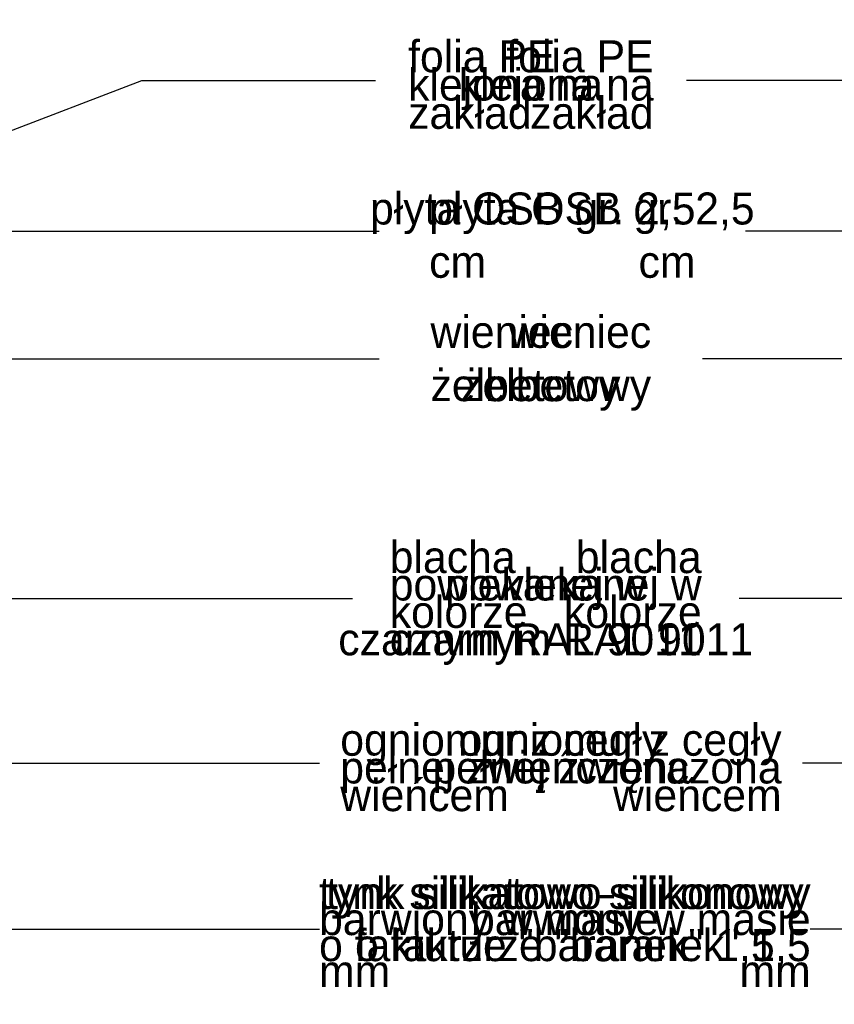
# Model space of a CAD drawing. Extents: x -109972 to -86652, y 98618 to 122888.
# Tile 18 of 74: x -97320 to -96810, y 107010 to 107626. Entities that reach past the tile are written whole.
import ezdxf

# ---------------------------------------------------------------- set-up
doc = ezdxf.new("R2010")
doc.units = 0
doc.header["$MEASUREMENT"] = 0
doc.layers.add('A-Opisy_Nr_Pióra__21', color=7, linetype='Continuous', lineweight=13)
doc.styles.add('GENERATED_STYLE_4', font='txt')
doc.dimstyles.new('GENERATED_STYLE__5', dxfattribs={"dimtxt": 0.18, "dimasz": 27.36, "dimexe": 0.18, "dimexo": 0.0625, "dimgap": 0.09, "dimtad": 0, "dimtih": 1, "dimtoh": 1, "dimdec": 4, "dimzin": 0, "dimdsep": 46, "dimcen": 0.09, "dimadec": 0, "dimazin": 0, "dimtfac": 1, "dimtdec": 4, "dimtmove": 0, "dimatfit": 3, "dimldrblk": 'ARROWHEAD_5', "dimfxl": 0, "dimtolj": 1, "dimtzin": 0, "dimarcsym": 0})

# ---------------------------------------------------------------- blocks, each defined once
blk = doc.blocks.new('ARROWHEAD_5')
at = {"color": 0, "linetype": 'Continuous', "lineweight": 0}
blk.add_line((0, 0), (-1, 0), dxfattribs=at)
blk.add_solid([(-1, 0.2679), (0, 0), (-1, -0.2679), (-1, 0.2679)], dxfattribs=at)

msp = doc.modelspace()

# ---------------------------------------------------------------- texts
at = {"layer": 'A-Opisy_Nr_Pióra__21', "linetype": 'Continuous', "char_height": 20, "style": 'GENERATED_STYLE_4'}
for s, insert, width, attachment_point, line_spacing_factor in [('{folia PE\\Pklejona na zakład}', (-97076.49, 107584.98), 178.259, 4, 0.530567), ('{folia PE\\Pklejona na zakład}', (-96922.86, 107584.98), 178.259, 6, 0.530567), ('{blacha\\Ppowlekanej w kolorze \\Pczarnym RAL 9011}', (-97088, 107260.81), 225.883, 4, 0.514144), ('{blacha\\Ppowlekanej w kolorze \\Pczarnym RAL 9011}', (-96892.77, 107260.81), 225.883, 6, 0.514144), ('{ogniomur z cegły\\Ppełnej zwięńczona wieńcem}', (-97118.95, 107157.81), 286.118, 4, 0.519758), ('{ogniomur z cegły\\Ppełnej zwięńczona wieńcem}', (-96842.76, 107157.81), 286.118, 6, 0.519758), ('{tynk silikatowo-silikonowy \\Pbarwiony w masie \\Po fakturze "baranek" 1,5 mm}', (-97132.22, 107054.96), 291.012, 4, 0.488612), ('{tynk silikatowo-silikonowy \\Pbarwiony w masie \\Po fakturze "baranek" 1,5 mm}', (-96824.6, 107054.96), 291.012, 6, 0.488612)]:
    msp.add_mtext(s, dxfattribs=dict(at, insert=insert, width=width, attachment_point=attachment_point, line_spacing_factor=line_spacing_factor))
for s, insert, width, attachment_point in [('{płyta OSB gr. 2,5 cm}', (-96896.66, 107490.78), 213.083, 6), ('{płyta OSB gr. 2,5 cm}', (-97063.33, 107490.78), 213.083, 4), ('{wieniec żelbetowy}', (-96924.41, 107410.75), 186.165, 6), ('{wieniec żelbetowy}', (-97062.5, 107410.75), 186.165, 4)]:
    msp.add_mtext(s, dxfattribs=dict(at, insert=insert, width=width, attachment_point=attachment_point))

# ---------------------------------------------------------------- leaders
at = {"layer": 'A-Opisy_Nr_Pióra__21', "linetype": 'Continuous', "annotation_type": 0, "has_hookline": 1, "hookline_direction": 1}
for points, text_width in [([(-97557.21, 107510.38), (-97241.87, 107687.4), (-97097.46, 107687.4)], 131.43), ([(-96364.18, 107511.92), (-96757.48, 107687.4), (-96901.89, 107687.4)], 131.43), ([(-97542.38, 107473.25), (-97243.16, 107587.66), (-97096.96, 107587.66)], 153.33), ([(-96443.92, 107473.25), (-96756.19, 107587.66), (-96902.39, 107587.66)], 153.33), ([(-97422.35, 107493.46), (-97094.54, 107493.46)], 166.67), ([(-96597.71, 107493.46), (-96865.46, 107493.46)], 166.67), ([(-97534.08, 107413.61), (-97094.54, 107413.61)], 138.1), ([(-96489.82, 107413.61), (-96892.37, 107413.61)], 138.1), ([(-97405.46, 107263.67), (-97111.33, 107263.67)], 195.24), ([(-96615.46, 107263.67), (-96869.44, 107263.67)], 195.24), ([(-97572.71, 107160.67), (-97131.92, 107160.67)], 276.19), ([(-96389.01, 107160.67), (-96829.8, 107160.67)], 276.19), ([(-97430.46, 107056.85), (-97131.92, 107056.85)], 307.62), ([(-96590.46, 107056.85), (-96824.91, 107056.85)], 307.62)]:
    msp.add_leader(points, dimstyle='GENERATED_STYLE__5', dxfattribs=dict(at, text_width=text_width))

doc.saveas('drawing.dxf')
